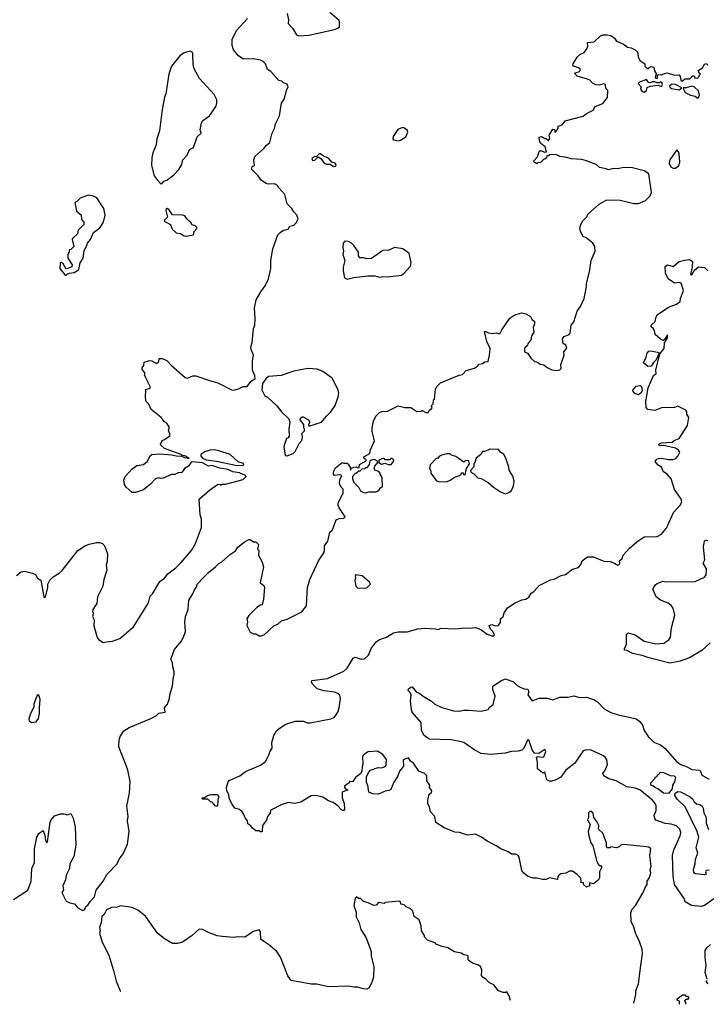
# Model space of a CAD drawing. Extents: x 1678759 to 1859541, y 384609 to 522867.
# Tile 54 of 256: x 1781963 to 1787910, y 384729 to 393247. Entities that reach past the tile are written whole.
import ezdxf

# ---------------------------------------------------------------- set-up
doc = ezdxf.new("R2010")
doc.units = 0

msp = doc.modelspace()

# ---------------------------------------------------------------- linework, layer by layer
at = {"layer": '0CON20XD'}
for points in [[(1784275, 393300), (1784288.8, 393245), (1784284.1, 393214.1), (1784323.3, 393175), (1784357, 393117), (1784375, 393107.5)], [(1784375, 393107.5), (1784465, 393113.3), (1784685, 393163.3), (1784715, 393173.3), (1784727.5, 393185), (1784730, 393225), (1784725, 393240), (1784645, 393310)], [(1782715, 387863.3), (1782765, 387870), (1782827.7, 387892.3), (1782946.2, 387995), (1783078.3, 388201.7), (1783090.3, 388259.7), (1783110.8, 388279.2), (1783174.4, 388385.6), (1783215, 388414.3), (1783245, 388454.2), (1783312, 388505), (1783359.8, 388550.2), (1783449.2, 388655), (1783484, 388715), (1783535.8, 388855), (1783536.7, 388925), (1783524.2, 388964.2), (1783515, 389100), (1783605, 389177.5), (1783675, 389226.7), (1783695, 389230), (1783705, 389220), (1783715, 389230), (1783741.7, 389228.3), (1783895, 389270), (1783922.5, 389295), (1783916.7, 389305), (1783865, 389326.9), (1783805.6, 389335.6), (1783766.2, 389356.2), (1783695, 389367.1), (1783625, 389389.2), (1783595, 389383.8), (1783545, 389412), (1783455, 389422.5), (1783445, 389420), (1783422.5, 389385), (1783387, 389363), (1783365, 389330), (1783333.6, 389326.4), (1783305, 389312.5), (1783275, 389312.5), (1783205, 389281.2), (1783185, 389277.5), (1783165, 389283.3), (1783136.4, 389273.6), (1783095, 389227.5), (1783035, 389180), (1782965, 389156.7), (1782935, 389156.7), (1782884.1, 389204.1), (1782870, 389225), (1782863.8, 389265), (1782874.2, 389295.8), (1782935, 389360), (1782975, 389388.8), (1783035, 389397.5), (1783064.1, 389425.9), (1783094.2, 389475.8), (1783105.9, 389484.1), (1783175, 389492.2), (1783277.5, 389482.5), (1783315, 389472.5), (1783365, 389470), (1783395, 389457.5), (1783410, 389460), (1783410, 389455), (1783425, 389450), (1783430, 389455), (1783410, 389460), (1783410, 389465), (1783390, 389475), (1783367.5, 389477.5), (1783360, 389485), (1783215, 389536), (1783183.3, 389565), (1783180, 389575), (1783194.1, 389605.9), (1783216.1, 389613.9), (1783262.5, 389647.5), (1783262.5, 389665), (1783250, 389695), (1783259.3, 389719.3), (1783236.4, 389756.4), (1783215, 389767.5), (1783187.5, 389805), (1783101.2, 389875), (1783080.5, 389920.5), (1783056.7, 389945), (1783051.2, 389975), (1783053, 390047), (1783090, 390060), (1783092.5, 390075), (1783050, 390155), (1783042.5, 390175), (1783047.5, 390185), (1783022.5, 390225), (1783022.5, 390235), (1783037.5, 390255), (1783040, 390285), (1783085, 390300), (1783105, 390296.7), (1783145, 390272.5), (1783165, 390290), (1783170, 390315), (1783195, 390316.2), (1783235, 390298.8), (1783274.5, 390254.5), (1783395, 390151.2), (1783415, 390146.7), (1783460, 390165), (1783485, 390166), (1783605, 390126.7), (1783675.9, 390105.9), (1783793.6, 390043.6), (1783815, 390043.3), (1783855, 390053.8), (1783895, 390073.8), (1783930, 390075), (1783961.7, 390118.3), (1783998.3, 390141.7), (1783997, 390167), (1783976.7, 390215), (1783976.7, 390295), (1783986, 390345), (1783964.3, 390394.3), (1783961.4, 390415), (1783972.5, 390455), (1783986, 390575), (1783996.2, 390605), (1784000, 390655), (1783993.9, 390753.9), (1784007.7, 390822.3), (1784047.7, 390892.3), (1784086.2, 390945), (1784116, 391005), (1784135.6, 391095), (1784136, 391165), (1784150.8, 391265), (1784196.2, 391385), (1784215, 391406.7), (1784244.1, 391425.9), (1784285.8, 391434.2), (1784298.3, 391461.7), (1784335, 391470), (1784355, 391490), (1784370, 391525), (1784360, 391555), (1784334, 391584), (1784316.7, 391615), (1784277.5, 391655), (1784256.7, 391735), (1784203.6, 391793.6), (1784193, 391813), (1784166.1, 391826.1), (1784115, 391824), (1784095, 391831.2), (1784055, 391856.7), (1784025.7, 391895.7), (1783967.5, 391955), (1783973.6, 391976.4), (1783992.5, 391985), (1783988, 392035), (1783997.7, 392062.3), (1784075, 392132.5), (1784097, 392163), (1784126, 392185), (1784146.2, 392265), (1784166.7, 392305), (1784176.2, 392345), (1784211.2, 392415), (1784226, 392525), (1784250.8, 392559.2), (1784271.2, 392635), (1784285.8, 392665), (1784275, 392690), (1784245, 392700), (1784230, 392715), (1784205, 392721.2), (1784135, 392797.5), (1784107.5, 392815), (1784087.5, 392865), (1784070, 392885), (1784045, 392897.5), (1783985, 392907.5), (1783895, 392906.7), (1783854.1, 392934.1), (1783812.5, 392985), (1783800, 393025), (1783801.2, 393075), (1783838.8, 393155), (1783933, 393257)], [(1782395.9, 385944.1), (1782393.8, 385905), (1782363.8, 385845), (1782358.8, 385805), (1782336.2, 385755), (1782341.7, 385718.3), (1782327.5, 385695), (1782365, 385622.5), (1782396.1, 385606.1), (1782437, 385597), (1782465, 385562.5), (1782505, 385540), (1782525, 385550), (1782533.6, 385576.4), (1782553, 385587), (1782571.7, 385618.3), (1782610.7, 385659.3), (1782624.2, 385715.8), (1782685.5, 385794.5), (1782716.9, 385853.1), (1782805, 385943.8), (1782824, 385985), (1782858.3, 386031.7), (1782896, 386115), (1782908.8, 386225), (1782894, 386315), (1782901.2, 386355), (1782889.2, 386445), (1782912.5, 386555), (1782919.4, 386655), (1782899.4, 386755), (1782884.4, 386794.4), (1782819.4, 386955), (1782821.9, 387015), (1782832.2, 387045), (1782864.6, 387095.4), (1782908.8, 387125), (1783091.7, 387198.3), (1783145, 387227.1), (1783165, 387248), (1783220, 387255), (1783215.8, 387294.2), (1783241.2, 387325), (1783258.8, 387375), (1783261.2, 387405), (1783283.3, 387485), (1783292.5, 387565), (1783300, 387575), (1783300, 387605), (1783287, 387647), (1783283.3, 387685), (1783270, 387715), (1783301.7, 387798.3), (1783357.5, 387865), (1783380, 387905), (1783396.4, 387953.6), (1783390, 388035), (1783396.7, 388085), (1783418.8, 388145), (1783426.7, 388225), (1783460.7, 388279.3), (1783473.8, 388315), (1783496, 388344), (1783498.8, 388365), (1783556.8, 388423.2), (1783596, 388465), (1783657.7, 388512.3), (1783685, 388543.3), (1783712.3, 388557.7), (1783785, 388623.3), (1783829.3, 388650.7), (1783850, 388685), (1783905, 388726.7), (1783945, 388750), (1783955, 388750), (1783985, 388730), (1784005, 388730), (1784027, 388707), (1784020, 388665), (1784030, 388655), (1784027.5, 388615), (1784060, 388555), (1784071.2, 388515), (1784042.5, 388375), (1784073, 388353), (1784078.8, 388335), (1784072.5, 388235), (1784060, 388185), (1784045, 388182.5), (1784015, 388162.5), (1783946.1, 388093.9), (1783927.5, 388065), (1783932.5, 388035), (1783927.5, 388005), (1783957.5, 387947.5), (1783985, 387932.5), (1784005, 387932.5), (1784035, 387917.5), (1784055, 387917.5), (1784080.7, 387929.3), (1784162.5, 388005), (1784195, 388016.7), (1784227.5, 388045), (1784275, 388061.2), (1784402.5, 388125), (1784443.3, 388175), (1784446.4, 388236.4), (1784451.2, 388335), (1784472, 388405), (1784546.7, 388565), (1784593.3, 388635), (1784600, 388655), (1784600, 388695), (1784626.7, 388735), (1784646.4, 388813.6), (1784667.5, 388835), (1784700.7, 388919.3), (1784725, 388932.5), (1784766.4, 388933.6), (1784777.5, 388945), (1784724.5, 389024.5), (1784716.7, 389045), (1784717.5, 389065), (1784760, 389155), (1784760, 389185), (1784743, 389203), (1784727.5, 389235), (1784732.5, 389265), (1784750, 389305), (1784735, 389310), (1784685, 389302.5), (1784677.5, 389315), (1784677.5, 389335), (1784695, 389370), (1784753, 389417), (1784765, 389410), (1784795, 389410), (1784805, 389402.5), (1784820, 389375), (1784825, 389350), (1784831.7, 389368.3), (1784853, 389377), (1784875, 389380), (1784885, 389370), (1784898.3, 389371.7), (1784901.7, 389398.3), (1784958.3, 389431.7), (1784958.3, 389438.3), (1784941.7, 389451.7), (1784940, 389465), (1784992.5, 389495), (1784997.5, 389525), (1785031.2, 389605), (1785012, 389685), (1785010.8, 389715), (1785022, 389775), (1785043.1, 389816.9), (1785075, 389848.8), (1785095, 389856.7), (1785145, 389861.2), (1785235, 389907.5), (1785295, 389892.5), (1785345, 389892.5), (1785398.3, 389858.3), (1785435, 389860), (1785445, 389867.5), (1785475, 389850), (1785495, 389850), (1785503.6, 389866.4), (1785527.5, 389885), (1785530, 389895), (1785522.5, 389905), (1785540, 389925), (1785543, 389957), (1785550, 389965), (1785558.3, 390051.7), (1785573.6, 390076.4), (1785603.6, 390106.4), (1785765, 390172.5), (1785793.6, 390176.4), (1785825, 390212.5), (1785895, 390233.3), (1785926.4, 390253.6), (1785935, 390267.5), (1785965, 390272.5), (1785985, 390287.5), (1786015, 390290), (1786027.5, 390345), (1786031.7, 390401.7), (1786003, 390463), (1785981.7, 390548.3), (1785995, 390550), (1786018.3, 390538.3), (1786055, 390532.5), (1786085, 390537.5), (1786115, 390530), (1786132.5, 390565), (1786202.5, 390665), (1786246.1, 390693.9), (1786305, 390710), (1786341.7, 390701.7), (1786379.3, 390679.3), (1786392.5, 390655), (1786416.7, 390635), (1786416.7, 390615), (1786402.5, 390585), (1786408.8, 390545), (1786388.3, 390511.7), (1786383.3, 390475), (1786360.7, 390449.3), (1786352.5, 390425), (1786330, 390405), (1786330, 390375), (1786355, 390362.5), (1786387, 390317), (1786415, 390290), (1786435, 390287.5), (1786465, 390267.5), (1786495, 390262.5), (1786525, 390237.5), (1786565, 390217.5), (1786615, 390212.5), (1786635, 390217.5), (1786645, 390230), (1786643.8, 390265), (1786671.2, 390345), (1786670, 390375), (1786696, 390405), (1786685, 390432.5), (1786662.5, 390445), (1786658.8, 390485), (1786672.7, 390507.3), (1786715, 390524.2), (1786724, 390535), (1786731.2, 390605), (1786755.9, 390634.1), (1786783.2, 390726.8), (1786812.5, 390765), (1786844.3, 390835), (1786864.2, 390935), (1786864.5, 390965.5), (1786890.8, 391065), (1786906, 391165), (1786941.2, 391245), (1786936.7, 391285), (1786920, 391315), (1786860.7, 391360.7), (1786835, 391372.5), (1786813.3, 391415), (1786807.5, 391445), (1786816.7, 391475), (1786832.7, 391507.3), (1786868.8, 391541.2), (1786876.7, 391565), (1786975, 391652.5), (1787033.9, 391686.1), (1787145, 391688.8), (1787275, 391656.2), (1787315, 391658), (1787375, 391682.5), (1787415, 391723.8), (1787427.5, 391755), (1787404.1, 391914.1), (1787365, 391938.8), (1787263.9, 391966.1), (1787185, 391968), (1787135, 391957.5), (1787095, 391960), (1787055, 391947.5), (1787035, 391957.5), (1786978.3, 391968.3), (1786950, 391995), (1786865, 392026.7), (1786825, 392036.7), (1786733.6, 392043.6), (1786696.1, 392056.1), (1786633.6, 392063.6), (1786605, 392076.7), (1786545, 392080), (1786535, 392070), (1786521.7, 392068.3), (1786518.3, 392051.7), (1786505, 392040), (1786491.7, 392038.3), (1786468.3, 392011.7), (1786445, 392010), (1786435, 392000), (1786425, 392010), (1786411.7, 392011.7), (1786410, 392025), (1786440.7, 392059.3), (1786455, 392106.7), (1786466, 392116), (1786505, 392100), (1786520, 392105), (1786506.7, 392146.7), (1786471.2, 392175), (1786458.8, 392195), (1786455, 392230), (1786475, 392237.5), (1786505, 392220), (1786515, 392220), (1786535, 392200), (1786547.5, 392225), (1786543, 392247), (1786575, 392300), (1786588.3, 392298.3), (1786595, 392270), (1786620, 392305), (1786620, 392325), (1786655, 392337.5), (1786679.3, 392370.7), (1786835, 392412.5), (1786863.9, 392436.1), (1786922.5, 392465), (1786940, 392495), (1787005, 392522.5), (1787047, 392573), (1787050, 392635), (1787033, 392653), (1787030, 392685), (1787015, 392692.5), (1786975, 392680), (1786945, 392682.5), (1786917, 392697), (1786895, 392722.5), (1786875, 392732.5), (1786785, 392757.5), (1786760, 392785), (1786805, 392797.5), (1786812.5, 392815), (1786805, 392826.7), (1786752.5, 392845), (1786746.7, 392855), (1786750, 392865), (1786785, 392922.5), (1786807.5, 392945), (1786845, 392963.3), (1786868.8, 392995), (1786877, 393017), (1786875, 393050), (1786930, 393055), (1786985, 393107.5), (1787005, 393116.7), (1787045, 393117.5), (1787075, 393110), (1787108.3, 393088.3), (1787125, 393062.5), (1787186.1, 393036.1), (1787220.5, 393010.5), (1787250, 393005), (1787285.9, 392985.9), (1787307.5, 392965), (1787312.5, 392925), (1787327.5, 392895), (1787370, 392865), (1787370, 392845), (1787390, 392825), (1787397, 392823), (1787405, 392830), (1787425, 392842.5), (1787446.7, 392835), (1787453.3, 392805), (1787470, 392775), (1787462.5, 392765), (1787460, 392745), (1787465, 392740), (1787478.3, 392741.7), (1787480, 392765), (1787488.3, 392771.7), (1787515, 392770), (1787523, 392777), (1787563.6, 392786.4), (1787625, 392766.2), (1787665, 392770), (1787676.4, 392756.4), (1787680, 392725), (1787685, 392717.5), (1787695, 392717.5), (1787715, 392736.7), (1787760, 392735), (1787785, 392760), (1787795, 392760), (1787803, 392743), (1787825, 392742.5), (1787840, 392755), (1787840, 392765), (1787850, 392775), (1787841.7, 392781.7), (1787831.7, 392808.3), (1787869.3, 392830.7), (1787885, 392862.5), (1787905, 392867.5), (1787912.5, 392855)], [(1783185, 391827.5), (1783195, 391830), (1783209.3, 391850.7), (1783235, 391857.5), (1783295.8, 391904.2), (1783338.8, 391951.2), (1783366.2, 391995), (1783374, 392035), (1783410, 392075), (1783432.5, 392125), (1783467.3, 392142.7), (1783497.5, 392235), (1783532.5, 392265), (1783523.3, 392295), (1783536.2, 392355), (1783545.9, 392374.1), (1783603.9, 392416.1), (1783620, 392435), (1783660, 392495), (1783668.8, 392525), (1783668.8, 392555), (1783645, 392600), (1783518.3, 392738.3), (1783474, 392815), (1783462, 392855), (1783460, 392955), (1783455, 392967.5), (1783436, 392976), (1783385, 392959.2), (1783348.8, 392935), (1783276.2, 392845), (1783253.8, 392775), (1783225.5, 392604.5), (1783214.4, 392575.6), (1783195, 392470), (1783173.3, 392285), (1783150, 392215), (1783144, 392165), (1783114.2, 392095), (1783106.2, 392055), (1783104, 391985), (1783126.2, 391895), (1783150.5, 391860.5), (1783185, 391827.5)], [(1787365, 392620), (1787383.3, 392635), (1787390.7, 392659.3), (1787415, 392672.5), (1787485, 392680), (1787515, 392670), (1787523.3, 392685), (1787517.5, 392705), (1787505, 392710), (1787495, 392700), (1787475, 392700), (1787455, 392710), (1787435, 392710), (1787415, 392700), (1787402.5, 392705), (1787385, 392730), (1787322.3, 392707.7), (1787312.5, 392695), (1787336.7, 392666.7), (1787331.2, 392645), (1787346.7, 392625), (1787365, 392620)], [(1787665, 392641.2), (1787688.3, 392658.3), (1787635, 392685.8), (1787605, 392690), (1787583.3, 392675), (1787585, 392662.5), (1787601.2, 392651.2), (1787665, 392641.2)], [(1787821.2, 392571.2), (1787835, 392572.5), (1787843.3, 392595), (1787832.5, 392632.5), (1787795, 392667.5), (1787775, 392672.5), (1787727, 392657), (1787701.7, 392658.3), (1787702.5, 392645), (1787717.7, 392617.7), (1787765, 392593.8), (1787805, 392586.7), (1787821.2, 392571.2)], [(1785235, 392198.8), (1785255, 392204), (1785301.2, 392235), (1785320, 392275), (1785315, 392292.5), (1785285, 392311.2), (1785275, 392313.3), (1785234.2, 392295.8), (1785193, 392237), (1785190, 392215), (1785195, 392207.5), (1785235, 392198.8)], [(1787635, 391963.3), (1787663.3, 391985), (1787672.5, 392015), (1787666.4, 392086.4), (1787660, 392105), (1787645, 392120), (1787586.7, 392035), (1787581.2, 392005), (1787595, 391973.3), (1787615, 391963.3), (1787635, 391963.3)], [(1784678.3, 391978.3), (1784695, 391980), (1784700, 391985), (1784690, 392005), (1784663.3, 392013.3), (1784637.5, 392047.5), (1784581.7, 392071.7), (1784565, 392087.5), (1784553, 392087), (1784528.3, 392061.7), (1784515, 392062.5), (1784490, 392045), (1784495, 392030), (1784515, 392032.5), (1784545, 392060), (1784566.2, 392046.2), (1784596.4, 392006.4), (1784617, 391997), (1784647, 391997), (1784678.3, 391978.3)], [(1782365, 391037.5), (1782375, 391047.5), (1782395, 391053.8), (1782435, 391058.8), (1782475.4, 391084.6), (1782487.1, 391142.9), (1782511.2, 391185), (1782520, 391250), (1782545, 391292.5), (1782550, 391315), (1782574.1, 391345.9), (1782602.5, 391405), (1782655, 391446.7), (1782688.8, 391495), (1782700.8, 391555), (1782689.2, 391615), (1782628.8, 391705), (1782600.3, 391720.3), (1782555, 391728), (1782485.8, 391704.2), (1782456.4, 391673.6), (1782440, 391665), (1782455, 391590), (1782495, 391560), (1782498.3, 391518.3), (1782516.7, 391495), (1782517.5, 391475), (1782467.5, 391425), (1782462.5, 391395), (1782420, 391355), (1782416.7, 391345), (1782432.5, 391285), (1782405, 391260), (1782390, 391255), (1782390, 391235), (1782380, 391215), (1782380, 391185), (1782417.5, 391125), (1782415, 391110), (1782365, 391087.5), (1782340, 391135), (1782325, 391146.2), (1782312.5, 391145), (1782308.8, 391095), (1782355, 391037.5), (1782365, 391037.5)], [(1783405, 391373.8), (1783467.5, 391385), (1783473.3, 391415), (1783495, 391440), (1783495, 391450), (1783480, 391465), (1783453.6, 391473.6), (1783443, 391493), (1783407.5, 391525), (1783390.5, 391550.5), (1783373.9, 391556.1), (1783285, 391557.5), (1783253.3, 391605), (1783237, 391613), (1783230, 391610), (1783226.2, 391595), (1783241.7, 391538.3), (1783216.7, 391515), (1783213.3, 391503.3), (1783265.9, 391475.9), (1783282.5, 391435), (1783315, 391402.5), (1783355, 391397.5), (1783385, 391377.5), (1783405, 391373.8)], [(1784795, 391003.3), (1784853.9, 391016.1), (1784975, 391030), (1785035, 391032.5), (1785075, 391020.8), (1785105, 391026.2), (1785145, 391021.2), (1785265, 391036.7), (1785285, 391050), (1785343.3, 391115), (1785347.7, 391147.7), (1785330, 391225), (1785275.9, 391265.9), (1785205, 391276), (1785155, 391253.8), (1785105, 391250), (1785005, 391182.5), (1784965, 391177.5), (1784935, 391186.7), (1784905, 391187.5), (1784893.9, 391203.9), (1784893.3, 391235), (1784853, 391293), (1784833, 391313), (1784807, 391327), (1784775, 391330), (1784760, 391315), (1784757.5, 391275), (1784762.5, 391245), (1784756.2, 391215), (1784773.8, 391165), (1784761.2, 391105), (1784761.2, 391075), (1784773.3, 391015), (1784795, 391003.3)], [(1787275.6, 384738.8), (1787292.5, 384815), (1787292.9, 384845), (1787313.3, 384905), (1787334.4, 385065), (1787349.2, 385165), (1787346.6, 385206.6), (1787317.6, 385287.6), (1787290.8, 385335), (1787275.8, 385395), (1787252.5, 385445), (1787247.7, 385522.3), (1787259.5, 385550.5), (1787288, 385585), (1787354, 385695), (1787374, 385745), (1787388.8, 385765), (1787388.8, 385795), (1787410, 385825), (1787420, 385865), (1787416.7, 385895), (1787424, 385925), (1787413.3, 386015), (1787420, 386075), (1787405, 386088), (1787385, 386092.5), (1787185, 386110), (1787165, 386107.5), (1787148.3, 386091.7), (1787125, 386083.3), (1787075, 386090), (1787067, 386083), (1787045, 386082.5), (1787037.5, 386095), (1787037.5, 386125), (1787005, 386210), (1786970, 386245), (1786972.5, 386275), (1786955, 386310), (1786927.5, 386345), (1786923.6, 386383.6), (1786905, 386397.5), (1786895, 386396.7), (1786883.3, 386385), (1786882.5, 386345), (1786873.3, 386325), (1786897.5, 386285), (1786887.1, 386252.9), (1786880.8, 386225), (1786886, 386185), (1786903.8, 386125), (1786920, 386100), (1786953.3, 385965), (1786965, 385940), (1786975, 385930), (1786985, 385930), (1786997.5, 385915), (1786978.8, 385875), (1786977.7, 385822.3), (1786970, 385805), (1786925, 385772.5), (1786891.7, 385778.3), (1786890, 385755), (1786865, 385742.5), (1786840, 385765), (1786838.3, 385778.3), (1786811.7, 385781.7), (1786820, 385795), (1786815, 385820), (1786783, 385853), (1786745, 385880), (1786718.3, 385881.7), (1786685, 385862.5), (1786643.6, 385856.4), (1786625, 385847.5), (1786617.5, 385835), (1786615, 385810), (1786545, 385822.5), (1786515, 385807.5), (1786485, 385807.5), (1786435, 385818.8), (1786405, 385818.8), (1786356.1, 385836.1), (1786323, 385863), (1786305, 385887.5), (1786283, 386003), (1786275, 386017.5), (1786255, 386027.5), (1786215, 386026.7), (1786187.7, 386047.7), (1786123.2, 386073.2), (1786085, 386100), (1786005, 386140), (1785956.1, 386176.1), (1785905, 386200), (1785835, 386192.5), (1785766.4, 386216.4), (1785725, 386216.7), (1785698.3, 386228.3), (1785635, 386256.7), (1785561.7, 386301.7), (1785553.3, 386355), (1785516.7, 386395), (1785507, 386437), (1785493.9, 386463.9), (1785492, 386495), (1785503.6, 386546.4), (1785525, 386560), (1785527.5, 386575), (1785507.5, 386605), (1785510, 386625), (1785483, 386663), (1785483.3, 386705), (1785463.3, 386725), (1785416.2, 386746.2), (1785367.5, 386815), (1785343.6, 386833.6), (1785325, 386860), (1785280, 386845), (1785281.7, 386788.3), (1785248.8, 386745), (1785234, 386705), (1785195.8, 386644.2), (1785171.7, 386588.3), (1785155, 386577.5), (1785125, 386572.5), (1785065, 386547.5), (1785018.3, 386548.3), (1784982.5, 386565), (1784972.5, 386625), (1784962.5, 386645), (1784963.6, 386696.4), (1784980, 386735), (1784996.4, 386753.6), (1785063.9, 386776.1), (1785096.1, 386773.9), (1785122.5, 386785), (1785133, 386797), (1785136.1, 386846.1), (1785105, 386890), (1785057.7, 386917.7), (1784977.7, 386912.3), (1784945, 386893.8), (1784928.8, 386875), (1784931.2, 386805), (1784926.2, 386785), (1784923, 386747), (1784912.5, 386725), (1784868.3, 386691.7), (1784845, 386657.5), (1784822.5, 386652.5), (1784815, 386660), (1784812.5, 386645), (1784773.3, 386615), (1784773.3, 386605), (1784785, 386590), (1784800, 386585), (1784751.2, 386565), (1784751.9, 386515), (1784768.1, 386465), (1784771.2, 386415), (1784765, 386406.7), (1784755, 386404.2), (1784745, 386410), (1784713.8, 386445), (1784675, 386473.8), (1784635, 386488), (1784585, 386520), (1784525, 386536.2), (1784485, 386532.5), (1784395, 386478.6), (1784343.9, 386466.1), (1784285, 386475.7), (1784225, 386454), (1784139.3, 386410.7), (1784132.5, 386405), (1784128.3, 386381.7), (1784106.7, 386355), (1784098.3, 386321.7), (1784062.5, 386275), (1784060, 386225), (1784055, 386220), (1784045, 386220), (1784035, 386230), (1784005, 386230), (1783975, 386252.5), (1783963, 386273), (1783935, 386290), (1783932.5, 386315), (1783911.7, 386341.7), (1783901.7, 386371.7), (1783886, 386395), (1783865, 386414), (1783825, 386426.2), (1783795, 386468.6), (1783775, 386512.5), (1783770.7, 386545), (1783753.8, 386575), (1783751.3, 386605), (1783765.7, 386654.3), (1783774.4, 386665.6), (1783866.7, 386705), (1783916.8, 386743.2), (1784045, 386798.6), (1784089.3, 386830.7), (1784118, 386885), (1784125.8, 386914.2), (1784147.5, 386945), (1784144.3, 386995), (1784161.1, 387055), (1784185, 387094.2), (1784206.2, 387113.8), (1784265, 387153.3), (1784345, 387179.2), (1784415, 387179.2), (1784453.4, 387163.4), (1784475, 387163.3), (1784655, 387197.8), (1784685, 387214.4), (1784713.8, 387255), (1784726.3, 387293.7), (1784737.9, 387375), (1784732.8, 387402.8), (1784716.5, 387416.5), (1784685, 387428.9), (1784595, 387440.4), (1784535, 387457.8), (1784497.5, 387495), (1784486.2, 387515), (1784490.8, 387529.2), (1784625, 387548.9), (1784765, 387611.2), (1784795, 387635.7), (1784847, 387723), (1784865, 387730.8), (1784915, 387715.6), (1784945, 387717.5), (1784980.2, 387749.8), (1785003.9, 387806.1), (1785045, 387865.8), (1785075, 387884.2), (1785136.2, 387905), (1785195, 387942.9), (1785235, 387952.5), (1785315, 387950), (1785405, 387976.7), (1785465, 387983.3), (1785555, 387977.5), (1785585, 387970), (1785605, 387982.5), (1785735, 387976.7), (1785805, 387986.7), (1785853.6, 387983.6), (1785905, 387990), (1785950.7, 387970.7), (1786005, 387931.2), (1786055, 387912.5), (1786068, 387925), (1786054.3, 387954.3), (1786034, 387975), (1786023, 388007), (1786045, 388013.3), (1786076.4, 388003.6), (1786103, 388007), (1786122.5, 388035), (1786122.5, 388065), (1786145, 388082.5), (1786153.3, 388115), (1786181.2, 388158.8), (1786248.3, 388201.7), (1786305, 388228.8), (1786340, 388235), (1786365, 388250), (1786387.5, 388285), (1786409.5, 388300.5), (1786455, 388352.5), (1786555, 388400), (1786585, 388407.5), (1786645, 388440), (1786683.9, 388446.1), (1786745, 388492.5), (1786795, 388507.5), (1786815, 388532.5), (1786826.7, 388565), (1786875, 388601.2), (1786925, 388598.8), (1787015, 388563.3), (1787069.3, 388559.3), (1787106.2, 388546.2), (1787135, 388527.5), (1787147.5, 388535), (1787152.5, 388545), (1787150, 388565), (1787172.5, 388585), (1787183.3, 388615), (1787236.2, 388675), (1787299.3, 388730.7), (1787365, 388772.5), (1787475, 388776.7), (1787515, 388796.2), (1787538, 388825), (1787556.7, 388846.7), (1787618, 388985), (1787678.8, 389051.2), (1787688.3, 389078.3), (1787681.2, 389105), (1787625, 389182.5), (1787596.1, 389276.1), (1787563.3, 389315), (1787531.2, 389335), (1787514, 389375), (1787484.5, 389394.5), (1787457.5, 389425), (1787472.5, 389445), (1787488.3, 389451.7), (1787515, 389453.8), (1787575, 389442), (1787615, 389442.5), (1787638.1, 389451.9), (1787655, 389470), (1787673.3, 389505), (1787661.7, 389521.7), (1787635, 389540), (1787535, 389562.5), (1787505, 389560), (1787490, 389565), (1787490, 389575), (1787515, 389586), (1787605, 389593.3), (1787622.3, 389607.7), (1787665, 389622.5), (1787738.8, 389735), (1787750, 389805), (1787732.5, 389835), (1787732.5, 389855), (1787725, 389870), (1787655, 389902.5), (1787625, 389893.3), (1787515, 389890), (1787455, 389866.2), (1787395, 389873.8), (1787381.7, 389891.7), (1787376.9, 389945), (1787397.4, 390062.6), (1787445, 390167.5), (1787467.5, 390185), (1787463.6, 390216.4), (1787500, 390355), (1787537, 390403), (1787538.3, 390451.7), (1787566.7, 390495), (1787565, 390520), (1787540, 390480), (1787528.3, 390471.7), (1787505, 390482.5), (1787460, 390525), (1787452.5, 390555), (1787442.5, 390575), (1787425, 390590), (1787423.3, 390605), (1787460, 390635), (1787466.7, 390675), (1787477.5, 390695), (1787575, 390758.8), (1787643.8, 390786.2), (1787675, 390810), (1787677.5, 390835), (1787703.8, 390905), (1787685, 390966.7), (1787665, 390972), (1787625, 390967.1), (1787570, 391005), (1787547.3, 391055), (1787545, 391112.5), (1787565, 391125.4), (1787615, 391111.9), (1787665, 391153.8), (1787714.2, 391165.8), (1787755, 391172), (1787781.2, 391155), (1787780, 391105), (1787765, 391042.5), (1787775, 391040), (1787800, 391080), (1787835, 391109.2), (1787885, 391102.5), (1787915, 391073.3)], [(1787395, 390247.5), (1787358.3, 390278.3), (1787381.7, 390328.3), (1787388.3, 390361.7), (1787405, 390380), (1787415, 390382.5), (1787481.7, 390371.7), (1787490, 390365), (1787490, 390355), (1787467, 390303), (1787447.5, 390285), (1787425, 390250), (1787395, 390247.5)], [(1784275, 389473.3), (1784327.5, 389495), (1784345, 389510), (1784380.3, 389579.7), (1784403.9, 389606.1), (1784410, 389635), (1784407, 389657), (1784400, 389665), (1784425, 389690), (1784427.5, 389705), (1784420, 389715), (1784420, 389745), (1784390, 389785), (1784391.7, 389798.3), (1784405, 389810), (1784415, 389810), (1784460, 389785), (1784472.5, 389765), (1784460, 389745), (1784465, 389730), (1784573.3, 389765), (1784615, 389816.2), (1784655, 389853.3), (1784691.2, 389908.8), (1784718, 389985), (1784722, 390015), (1784718, 390045), (1784665, 390146.2), (1784585, 390204), (1784535, 390222.5), (1784455, 390230.8), (1784335, 390207.5), (1784225, 390167.5), (1784115, 390160), (1784090.5, 390139.5), (1784061.7, 390098.3), (1784056, 390045), (1784082.3, 389992.3), (1784105, 389980), (1784187.1, 389907.1), (1784226.7, 389855), (1784290, 389795), (1784300, 389765), (1784290, 389705), (1784292.5, 389645), (1784285, 389630), (1784270, 389625), (1784247.5, 389555), (1784257.5, 389477.5), (1784275, 389473.3)], [(1787315, 390002), (1787284.2, 390014.2), (1787266.7, 390035), (1787267, 390043), (1787293.9, 390076.1), (1787325, 390082.5), (1787336.7, 390076.7), (1787343.6, 390063.6), (1787346, 390035), (1787335, 390016.2), (1787315, 390002)], [(1783845, 389390), (1783895, 389392), (1783900, 389395), (1783897.3, 389407.3), (1783851.2, 389421.2), (1783782.5, 389485), (1783685, 389516.7), (1783643.6, 389526.4), (1783607, 389523), (1783565, 389507.5), (1783530, 389485), (1783530, 389475), (1783544, 389454), (1783575, 389438), (1783665, 389427.5), (1783845, 389390)], [(1785655, 389250), (1785687, 389263), (1785728.3, 389291.7), (1785767, 389303), (1785780, 389315), (1785783, 389327), (1785797, 389327), (1785801.7, 389311.7), (1785815, 389310), (1785827.5, 389365), (1785852.5, 389405), (1785846.4, 389426.4), (1785835, 389432.5), (1785815, 389430), (1785805, 389420), (1785735, 389467.5), (1785698.3, 389478.3), (1785685, 389490), (1785655, 389490), (1785615, 389480), (1785595, 389470), (1785575, 389450), (1785565, 389450), (1785513, 389397), (1785507.5, 389365), (1785520, 389345), (1785520, 389325), (1785565, 389260), (1785585, 389252.5), (1785655, 389250)], [(1786165, 389143.8), (1786194.1, 389155.9), (1786215, 389173.3), (1786234.2, 389215), (1786238.8, 389255), (1786227.7, 389297.7), (1786195, 389350), (1786193.3, 389375), (1786167.5, 389455), (1786150, 389485), (1786120, 389505), (1786105, 389530), (1786028.3, 389531.7), (1785985, 389510), (1785965, 389510), (1785950, 389485), (1785910, 389455), (1785900, 389415), (1785890, 389405), (1785891.7, 389378.3), (1785863, 389347), (1785863.3, 389333.3), (1785889.3, 389319.3), (1785923.9, 389283.9), (1785955, 389276.7), (1786015, 389243.8), (1786062.1, 389202.1), (1786121.2, 389161.2), (1786165, 389143.8)], [(1784955, 389153.8), (1784985, 389162.5), (1785047, 389163), (1785070, 389175), (1785083.6, 389196.4), (1785100, 389205), (1785097.5, 389285), (1785080, 389315), (1785080, 389325), (1785068.3, 389338.3), (1785035, 389350), (1785027.5, 389365), (1785033.3, 389385), (1785060, 389415), (1785058.3, 389428.3), (1785031.7, 389441.7), (1785003, 389437), (1784991.7, 389428.3), (1784985, 389400), (1784965, 389370), (1784955, 389370), (1784945, 389360), (1784921.7, 389358.3), (1784905, 389340), (1784895, 389340), (1784877, 389323), (1784865, 389320), (1784840, 389295), (1784840, 389275), (1784853, 389243), (1784895, 389200), (1784910.7, 389170.7), (1784935, 389156.7), (1784955, 389153.8)], [(1785148.3, 389398.3), (1785175, 389400), (1785190, 389415), (1785197.5, 389435), (1785185, 389450), (1785175, 389450), (1785165, 389440), (1785125, 389440), (1785115, 389450), (1785105, 389450), (1785070, 389435), (1785070, 389415), (1785093, 389403), (1785125, 389410), (1785148.3, 389398.3)], [(1781935, 388440), (1781975, 388470), (1782005, 388476.7), (1782075, 388460), (1782098.3, 388448.3), (1782117.5, 388415), (1782145, 388397.5), (1782172.5, 388255), (1782175, 388247.5), (1782185, 388250), (1782207.5, 388335), (1782207.5, 388365), (1782225, 388397.5), (1782253.6, 388426.4), (1782305, 388457.5), (1782329.5, 388480.5), (1782466.2, 388655), (1782531.7, 388698.3), (1782565, 388710), (1782626.4, 388723.6), (1782655, 388723.3), (1782680, 388715), (1782690, 388705), (1782706.2, 388676.2), (1782722.5, 388625), (1782720.7, 388559.3), (1782710.7, 388529.3), (1782715.9, 388484.1), (1782691.2, 388405), (1782682.3, 388347.7), (1782636.1, 388253.9), (1782630, 388195), (1782596.7, 388145), (1782593.8, 388125), (1782602.5, 388115), (1782591.2, 388085), (1782606.2, 388055), (1782603.9, 388003.9), (1782631.7, 387901.7), (1782643.6, 387883.6), (1782685, 387860), (1782715, 387863.3)], [(1787935, 387855.6), (1787861.1, 387788.9), (1787755, 387725.6), (1787675, 387698.5), (1787585, 387680.5), (1787395, 387728.9), (1787347.8, 387747.8), (1787263, 387763), (1787215, 387790), (1787193.9, 387793.9), (1787193.3, 387805), (1787212, 387845), (1787211.7, 387928.3), (1787225, 387942.5), (1787285, 387925.8), (1787365, 387869.2), (1787465, 387847.1), (1787535, 387853.5), (1787578.1, 387881.9), (1787590.9, 387905), (1787600.9, 387985), (1787630, 388095), (1787614.7, 388154.7), (1787598.1, 388178.1), (1787570.6, 388200.6), (1787505, 388224), (1787466.2, 388255), (1787441.2, 388315), (1787441.2, 388325), (1787461.7, 388358.3), (1787475, 388370), (1787525, 388390), (1787555, 388384.3), (1787805, 388385.7), (1787884.5, 388425.5), (1787900, 388445), (1787904, 388484), (1787903.8, 388495), (1787874, 388545), (1787888, 388575), (1787876.2, 388685), (1787885, 388737.5), (1787896.2, 388743.8), (1787915, 388742)], [(1784888.3, 388328.3), (1784965, 388332.5), (1784996.7, 388365), (1784989.5, 388379.5), (1784925.9, 388435.9), (1784870, 388445), (1784863.6, 388436.4), (1784867.5, 388415), (1784860, 388395), (1784870, 388345), (1784888.3, 388328.3)], [(1787965, 385640.8), (1787885, 385583.8), (1787855, 385574), (1787774.2, 385584.2), (1787718.8, 385615), (1787709.2, 385645), (1787626.2, 385765), (1787615.4, 385835), (1787609.2, 386015), (1787620.4, 386065), (1787675.4, 386185), (1787679.5, 386215), (1787673.3, 386245), (1787643.7, 386273.7), (1787597.6, 386287.6), (1787545, 386292.9), (1787465, 386322.5), (1787456.1, 386336.1), (1787451.2, 386365), (1787466.2, 386405), (1787466.7, 386445), (1787460, 386465), (1787435.4, 386495.4), (1787325, 386584.5), (1787285, 386599.2), (1787215, 386609.5), (1787122.8, 386662.8), (1787058.9, 386678.9), (1787014, 386705), (1787007.5, 386725), (1787026.9, 386753.1), (1787046, 386804), (1787040.9, 386845), (1787025, 386867.8), (1787005, 386882.5), (1786905, 386926.8), (1786865, 386929.6), (1786835, 386922), (1786764, 386815), (1786685, 386754), (1786642, 386695), (1786595, 386667.5), (1786565, 386660), (1786545, 386660), (1786521.7, 386671.7), (1786505, 386740), (1786495, 386730), (1786485, 386730), (1786440, 386765), (1786441.2, 386825), (1786433, 386867), (1786445, 386872.5), (1786475, 386866.7), (1786495, 386871.2), (1786512.5, 386915), (1786505, 386933.3), (1786451.7, 386898.3), (1786415, 386902.5), (1786395, 386930), (1786365, 387017.5), (1786355, 387013.3), (1786322.9, 386945), (1786305, 386927.1), (1786275, 386918.6), (1786215, 386915.7), (1786162.5, 386902.5), (1786035, 386888.8), (1785955, 386898.1), (1785898.3, 386928.3), (1785803.1, 386993.1), (1785785, 386999.2), (1785695, 387016), (1785505, 387022.7), (1785461.2, 387055), (1785437, 387097), (1785436.1, 387166.1), (1785358, 387255), (1785350.6, 387275), (1785342, 387355), (1785350, 387405), (1785341.2, 387425), (1785322, 387445), (1785325, 387456.7), (1785345, 387473.3), (1785356.7, 387475), (1785392.1, 387432.1), (1785425, 387418), (1785453.8, 387393.8), (1785525, 387352.2), (1785554.6, 387324.6), (1785615, 387297.1), (1785715, 387268.8), (1785765, 387265.7), (1785805.5, 387274.5), (1785845, 387274.5), (1785955, 387263.5), (1786015, 387280), (1786024.1, 387295.9), (1786056.8, 387323.2), (1786075.6, 387395), (1786055, 387452.5), (1786056.2, 387475), (1786064, 387486), (1786129.1, 387530.9), (1786165, 387544.3), (1786235, 387519.2), (1786265, 387486.2), (1786285, 387474), (1786325, 387457.1), (1786358, 387455), (1786366.9, 387433.1), (1786357.5, 387405), (1786395, 387353.8), (1786455, 387376.2), (1786525, 387377.5), (1786575, 387363.6), (1786635, 387385.6), (1786705, 387386.9), (1786755, 387397.5), (1786805, 387382.2), (1786865, 387386.5), (1786935, 387364.3), (1786960.8, 387345), (1787017.1, 387285), (1787075, 387253.5), (1787150.2, 387230.2), (1787235, 387214.4), (1787295, 387197.3), (1787326.9, 387175), (1787348.1, 387145), (1787365, 387096.2), (1787397.1, 387045), (1787447.1, 386997.1), (1787505, 386974.4), (1787542.9, 386945), (1787645, 386827.8), (1787682.1, 386802.1), (1787735, 386784.7), (1787775, 386760.7), (1787841.1, 386755), (1787850.7, 386745), (1787861.6, 386711.6), (1787926.1, 386676.1)], [(1782065, 387167.5), (1782105, 387173.3), (1782125, 387202.5), (1782135.5, 387244.5), (1782133, 387293), (1782139.4, 387365), (1782135, 387392.5), (1782125, 387406.7), (1782115, 387402.5), (1782101.2, 387375), (1782086.2, 387325), (1782085, 387300), (1782056.7, 387245), (1782043.3, 387195), (1782045, 387180), (1782065, 387167.5)], [(1787575, 386552.2), (1787532, 386555), (1787482.5, 386592.5), (1787455, 386603.5), (1787439.7, 386619.7), (1787421.2, 386625), (1787420, 386645), (1787460, 386685), (1787460, 386695), (1787475, 386700), (1787480, 386715), (1787500, 386725), (1787503, 386737), (1787530, 386735), (1787588.6, 386708.6), (1787623.8, 386705), (1787635.9, 386695), (1787625, 386652.5), (1787609.2, 386625), (1787606.5, 386593.5), (1787575, 386552.2)], [(1787925, 385890), (1787900, 385885), (1787893.8, 385875), (1787900, 385855), (1787885, 385848.8), (1787808, 385858), (1787793.8, 385865), (1787790, 385895), (1787806.1, 385943.9), (1787808, 385985), (1787828, 386035), (1787813.5, 386083.5), (1787835.5, 386175), (1787822.1, 386225), (1787717.3, 386437.3), (1787647.8, 386505), (1787629.5, 386535), (1787631.1, 386555), (1787655, 386570), (1787677.2, 386567.2), (1787761.2, 386525), (1787784, 386505), (1787795, 386481.2), (1787815, 386462), (1787846.6, 386456.6), (1787865, 386444.2), (1787874.4, 386425), (1787879.4, 386385), (1787898.8, 386345), (1787899.4, 386295), (1787919.5, 386240.5)], [(1783675, 386442.5), (1783655, 386442.5), (1783626.4, 386476.4), (1783611.7, 386481.7), (1783590, 386505), (1783543.6, 386503.6), (1783540, 386515), (1783561.7, 386518.3), (1783587.5, 386535), (1783620, 386545), (1783675, 386543.3), (1783685.8, 386525), (1783676.4, 386493.6), (1783675, 386442.5)], [(1781910, 385635), (1782033.6, 385716.4), (1782062.5, 385795), (1782067, 385903), (1782090, 385955), (1782090, 386075), (1782111.2, 386175), (1782130.5, 386209.5), (1782165, 386232.5), (1782180.3, 386190.3), (1782186.7, 386145), (1782195, 386127.5), (1782202.5, 386135), (1782225.5, 386304.5), (1782235, 386326.2), (1782265, 386360), (1782315, 386376.2), (1782345, 386377.5), (1782375, 386367.5), (1782405, 386380), (1782425, 386340), (1782442.5, 386265), (1782448, 386105), (1782431.7, 386008.3), (1782395.9, 385944.1)], [(1786206.5, 384762.9), (1786196.7, 384803.3), (1786177, 384837), (1786165, 384830), (1786145, 384830), (1786102.5, 384845), (1786065, 384897.5), (1786025, 384913.3), (1785995, 384946.7), (1785970.7, 384960.7), (1785958.3, 384978.3), (1785960, 385025), (1785947.5, 385055), (1785925, 385070), (1785885, 385082.5), (1785850, 385105), (1785842.5, 385115), (1785842.5, 385145), (1785835, 385152.5), (1785805, 385157.5), (1785781.7, 385171.7), (1785723.6, 385183.6), (1785665, 385216.7), (1785615, 385227.5), (1785565, 385250), (1785555, 385260), (1785490, 385285), (1785463, 385313), (1785462.5, 385325), (1785437.5, 385365), (1785436.4, 385406.4), (1785418.3, 385458.3), (1785375, 385487.5), (1785362.5, 385535), (1785342.5, 385555), (1785305, 385573.3), (1785288.3, 385588.3), (1785260, 385595), (1785256.7, 385615), (1785245, 385620), (1785125, 385610), (1785115, 385600), (1785065, 385610), (1785045, 385587.5), (1785025, 385582.5), (1784976.4, 385606.4), (1784935, 385617.5), (1784905, 385650), (1784895, 385640), (1784875, 385657.5), (1784863, 385647), (1784853.3, 385585), (1784872, 385525), (1784874, 385485), (1784898.6, 385435), (1784912.9, 385375), (1784958, 385305), (1785003.3, 385186.7), (1785004, 385145), (1785025.7, 385055), (1785022.3, 384967.7), (1785011.2, 384925), (1784985, 384870), (1784965, 384861.2), (1784935, 384862.5), (1784885, 384877.1), (1784855, 384876), (1784805, 384885.8), (1784635, 384880.5), (1784532.4, 384902.4), (1784484.2, 384904.2), (1784311.2, 384935), (1784280.8, 384975), (1784217.4, 385137.4), (1784185.6, 385185), (1784115, 385245.8), (1784049.5, 385289.5), (1784046.2, 385355), (1784035, 385373.3), (1783985, 385357.5), (1783910.8, 385309.2), (1783845, 385311.9), (1783815, 385306.5), (1783715, 385314.6), (1783671.9, 385321.9), (1783595, 385350), (1783545, 385376.9), (1783515, 385380), (1783455.8, 385325), (1783371.2, 385265), (1783326.5, 385253.5), (1783285, 385255.5), (1783215, 385295.6), (1783155.6, 385345), (1783050.8, 385490.8), (1782985, 385544.2), (1782935, 385565.8), (1782835, 385580.8), (1782805, 385570), (1782757.5, 385565), (1782713.3, 385545), (1782693, 385507), (1782672.5, 385487.5), (1782666.7, 385435), (1782653.3, 385395), (1782657.5, 385365), (1782652.5, 385345), (1782676.2, 385265), (1782734, 385155), (1782775, 385020), (1782797.7, 384927.7), (1782833.3, 384845), (1782835.1, 384838.8)], [(1787910, 384945), (1787892.5, 385005), (1787900, 385065), (1787890, 385135), (1787892.5, 385195), (1787905, 385217.5), (1787937.5, 385245)], [(1787917, 384907), (1787900, 384925), (1787910, 384935)], [(1787670, 384729.9), (1787670, 384755), (1787651.7, 384761.7), (1787650, 384775), (1787695, 384810), (1787715, 384810), (1787725, 384800), (1787738.3, 384798.3), (1787750, 384785), (1787738.3, 384771.7), (1787725, 384770), (1787711.7, 384758.3), (1787720, 384745), (1787720, 384728.8)]]:
    msp.add_lwpolyline(points, dxfattribs=at)

doc.saveas('drawing.dxf')
